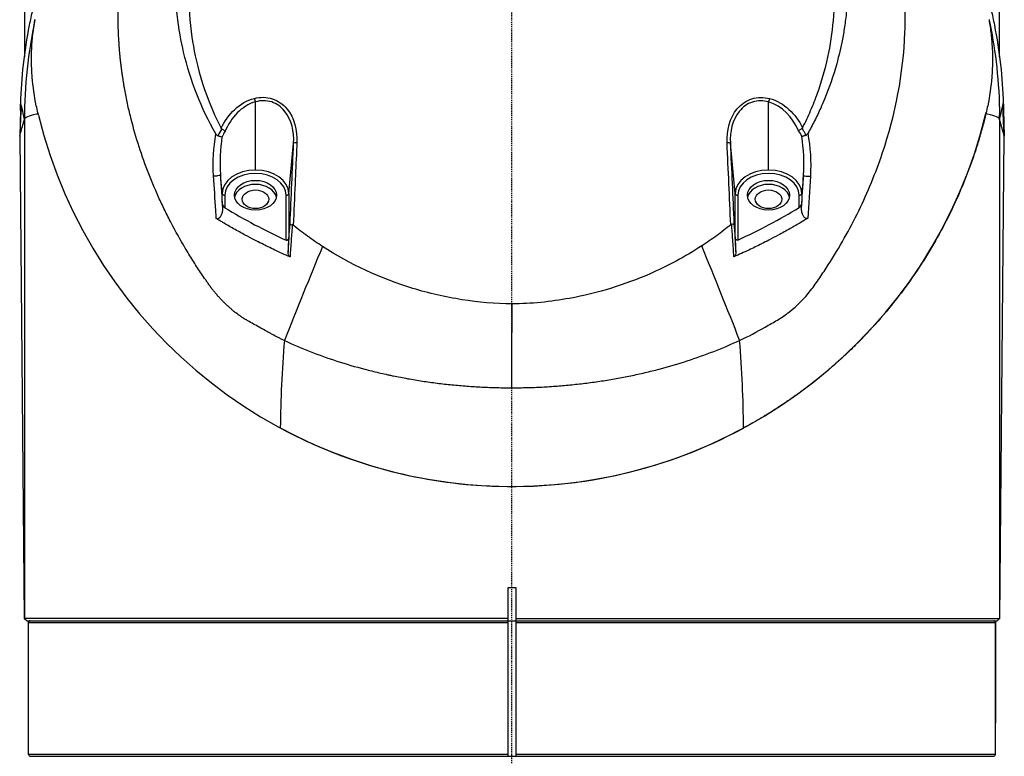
# Model space of a CAD drawing. Header units: millimetres. Extents: x 0 to 4378, y 0 to 2376.
# Tile 60 of 212: x 746 to 865, y 1120 to 1209. Entities that reach past the tile are written whole.
import ezdxf

# ---------------------------------------------------------------- set-up
doc = ezdxf.new("R2010")
doc.units = ezdxf.units.MM
doc.header["$LTSCALE"] = 0.2
doc.linetypes.add('CENTER2', pattern=[1.125, 0.75, -0.125, 0.125, -0.125])
doc.layers.add('02_Center Line', color=1, linetype='CENTER2')

# ---------------------------------------------------------------- blocks, each defined once
blk = doc.blocks.new('Blk$A18K1-2P24D')
for p, q in [((-59, 674.4), (-59, 617.28)), ((59, 617.28), (59, 674.4)), ((-57.72, 621.79), (-57.72, 621.79)), ((-31.04, 603.57), (-31.04, 611.84)), ((31.04, 603.57), (31.04, 611.82)), ((59.4, 611.38), (59.45, 611.63)), ((59.57, 607.7), (59.4, 611.38)), ((-59.49, 610.81), (-59.57, 607.7)), ((-59, 610.24), (-59, 609.7)), ((59, 609.7), (59, 610.25)), ((59.49, 610.81), (59.57, 607.7)), ((-59, 609.7), (-59, 549.3)), ((59, 609.7), (59, 549.3)), ((-59.57, 607.7), (-59.03, 549.3)), ((-59.57, 607.7), (-59.57, 607.7)), ((59.03, 549.3), (59.57, 607.7)), ((59.57, 607.7), (59.57, 607.7)), ((-27.02, 600.73), (-26.42, 606.85)), ((27.02, 600.73), (26.42, 606.83)), ((-35.06, 600.73), (-35.29, 603.03)), ((35.28, 602.96), (35.06, 600.73)), ((-35.06, 599.79), (-35.06, 600.73)), ((-34.76, 600.53), (-34.76, 599.02)), ((-27.32, 595.08), (-27.32, 600.53)), ((-27.02, 600.73), (-27.02, 595.49)), ((27.02, 595.52), (27.02, 600.73)), ((27.32, 600.53), (27.32, 595.1)), ((34.76, 599.05), (34.76, 600.53)), ((35.06, 600.73), (35.06, 599.82)), ((0.5, 553), (-0.5, 553)), ((-0.5, 553), (-0.5, 532.6)), ((0.5, 532.6), (0.5, 553)), ((-59.03, 549.3), (-59.03, 549.3)), ((-0.5, 549.3), (-59.03, 549.3)), ((-58.7, 549), (-59, 549.3)), ((0.5, 549.3), (59.03, 549.3)), ((59, 549.3), (58.7, 549)), ((58.7, 549), (59, 549.3)), ((59.03, 549.3), (59.03, 549.3)), ((-58.72, 549), (58.72, 549)), ((-58.5, 548.8), (-0.5, 548.8)), ((-58.5, 532.8), (-58.5, 548.8)), ((0.5, 548.8), (58.5, 548.8)), ((58.5, 532.8), (58.5, 548.8)), ((-0.5, 532.8), (-58.5, 532.8)), ((-58.3, 532.6), (58.3, 532.6)), ((58.5, 532.8), (0.5, 532.8))]:
    blk.add_line(p, q)
for centre, radius, start, end in [((0, 624.27), 59, 193.5891, 193.6946), ((0, 624.27), 59, 193.7755, 346.4119), ((-43.95, 598.33), 3.01, 336.021, 336.0212), ((0, 609.7), 39.5, 219.806713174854, 219.8067472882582), ((0, 609.7), 39.5, 320.1823998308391, 320.1824453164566), ((0, 609.7), 39, 221.7365, 221.7366), ((0, 609.7), 39, 318.2049, 318.2052), ((-58.3, 548.8), 0.2, 89.9972, 179.9994), ((58.3, 548.8), 0.2, 60.5253, 90), ((-58.3, 532.8), 0.2, 180, 270), ((58.3, 532.8), 0.2, 270, 0)]:
    blk.add_arc(centre, radius, start, end)
for centre, major_axis, ratio, start_param, end_param in [((62.12, 603.19), (-120.82, 12.39), 0.687939, 6.208049, 6.353628), ((1087.25, 555.39), (54.55, 1146.74), 0.999973, 1.569545, 1.572748), ((35.68, 609.15), (91.59, -41.23), 0.753091, 3.652626, 3.66872), ((-31.04, 612.17), (0.123, -0.485), 0.209056, 4.472969, 5.401577), ((31.04, 612.15), (0.123, 0.485), 0.209523, 4.023325, 4.951957), ((35.68, 609.15), (91.59, -41.23), 0.753091, 3.66872, 3.673545), ((13.58, 609.79), (-45.42, 0.09), 0.057801, 3.395552, 3.412198), ((13.58, 609.79), (-45.42, 0.09), 0.057801, 3.141708, 3.395552), ((-31.44, 605.69), (-0.1, 4.88), 0.932002, 0.922176, 1.119336), ((-31.22, 605.4), (0.82, -4.65), 0.907582, 3.897189, 4.069437), ((-25.92, 606.82), (-0.5, 0.021), 0.129227, 4.933418, 6.233431), ((25.92, 606.81), (0.5, 0.021), 0.129126, 0.049771, 1.349186), ((-35.79, 603), (0.499, 0.031), 0.230667, 3.990649, 6.232463), ((-31.04, 600.73), (-4.02, 0), 0.707107, 4.712378, 6.283173), ((-31.04, 600.53), (3.72, 0), 0.707107, 6.283174, 9.424766), ((-31.04, 600.73), (4.02, 0), 0.707107, 6.283174, 7.85397), ((31.04, 600.73), (-4.02, 0), 0.707107, 4.712378, 6.283173), ((31.04, 600.53), (3.72, 0), 0.707107, 6.283174, 9.424766), ((31.04, 600.73), (4.02, 0), 0.707107, 6.283174, 7.85397), ((35.78, 602.94), (-0.499, 0.03), 0.227964, 0.050673, 2.291431), ((-31.04, 600.04), (2.55, 0), 0.707107, 0.13769, 3.003903), ((31.04, 600.04), (2.55, 0), 0.707107, 0.13769, 3.003903), ((-34.76, 600.74), (-0.3, 0), 0.707107, 0.069825, 1.570808), ((-27.32, 600.74), (0.3, 0), 0.707107, 4.712406, 6.213383), ((27.32, 600.74), (-0.3, 0), 0.707107, 0.069825, 1.570808), ((34.76, 600.74), (0.3, 0), 0.707107, 4.712405, 6.213383), ((-19.3, 520.32), (12.48, -252.34), 0.049333, 4.389552, 4.393241), ((19.5, 521.05), (-12.32, -249.02), 0.049317, 1.891313, 1.895054), ((-26.36, 597.01), (0.499, -0.029), 0.159741, 3.192785, 4.250888), ((26.36, 597.07), (0.499, 0.029), 0.157977, 5.174756, 6.232006), ((26.44, 598.74), (87.77, 200.29), 0.199893, 1.680134, 1.736772), ((-43.5, 588.76), (89.09, -200.09), 0.289106, 1.414048, 1.470719), ((-9.08, 566.4), (-1.45, -237.01), 0.037961, 1.616698, 1.659656), ((-31.04, 586.57), (-2.99, 0), 0.707107, 1.756111, 1.75613), ((31.04, 586.57), (2.99, 0), 0.707107, 4.527325, 4.527329), ((-5.62, 587.93), (7.46, 59.98), 0.352677, 1.697634, 1.877156), ((4.98, 587.32), (-7.3, 59.93), 0.364808, 4.415716, 4.59527), ((58.3, 548.8), (0.098, 0.174), 0.99998, 5.225014, 6.283185)]:
    blk.add_ellipse(centre, major_axis=major_axis, ratio=ratio, start_param=start_param, end_param=end_param)
for centre, major_axis in [((-31.04, 600.53), (2.55, 0)), ((31.04, 600.53), (2.55, 0)), ((-31.04, 600.04), (-1.6, 0)), ((31.04, 600.04), (-1.6, 0))]:
    blk.add_ellipse(centre, major_axis=major_axis, ratio=0.707107)
for points, knots in [([(-35.83, 607.95), (-36.72, 609.5), (-37.49, 611.11), (-38.79, 614.42), (-39.32, 616.12), (-40.34, 620.4), (-40.91, 624), (-40.37, 632.82), (-39.24, 637.79), (-36.17, 643.86), (-35.55, 644.96), (-33.51, 648.16), (-31.94, 650.15), (-29.29, 652.93), (-28.33, 653.84), (-25.49, 656.3), (-23.5, 657.73), (-18.19, 660.87), (-14.75, 662.34), (-10.26, 663.62), (-9.35, 663.84), (-7.1, 664.33), (-5.69, 664.57), (-3.61, 664.82), (-2.91, 664.88), (-1.86, 664.95), (-1.51, 664.97), (-0.98, 664.98), (-0.81, 664.99), (-0.54, 664.99), (-0.45, 664.99), (-0.32, 665), (-0.28, 665), (-0.19, 665), (-0.15, 665), (-0.1, 665)], [0.000001, 0.000001, 0.000001, 0.000001, 0.555466, 0.555466, 1.111184, 1.111184, 1.936787, 1.936787, 2.777332, 2.777332, 2.967666, 2.967666, 3.350044, 3.350044, 3.548478, 3.548478, 3.916434, 3.916434, 4.465429, 4.465429, 4.602251, 4.602251, 4.804339, 4.804339, 4.905093, 4.905093, 4.955375, 4.955375, 4.980576, 4.980576, 4.993199, 4.993199, 4.999517, 4.999517, 5.005778, 5.005778, 5.005778, 5.005778]), ([(-0.1, 665), (-0.07, 665), (-0.04, 665), (0.03, 665), (0.06, 665), (0.16, 665), (0.22, 665), (0.42, 665), (0.55, 664.99), (0.94, 664.99), (1.2, 664.98), (1.97, 664.95), (2.49, 664.91), (4.04, 664.78), (5.08, 664.65), (8.14, 664.15), (10.16, 663.66), (12.7, 662.87), (13.26, 662.68), (15.3, 661.95), (16.75, 661.35), (20.04, 659.75), (21.85, 658.71), (24.54, 656.87), (25.5, 656.16), (27.43, 654.58), (28.41, 653.7), (29.79, 652.32), (30.24, 651.86), (30.89, 651.15), (31.11, 650.9), (31.73, 650.19), (32.13, 649.7), (32.72, 648.96), (32.92, 648.7), (33.31, 648.19), (33.49, 647.93), (33.86, 647.42), (34.04, 647.16), (34.39, 646.63), (34.57, 646.37), (35.08, 645.58), (35.4, 645.04), (35.79, 644.36), (35.87, 644.22), (36.1, 643.81), (36.25, 643.53), (36.47, 643.11), (36.54, 642.97), (36.76, 642.55), (36.89, 642.27), (37.17, 641.7), (37.3, 641.42), (37.68, 640.56), (37.92, 639.99), (38.26, 639.12), (38.37, 638.83), (38.57, 638.24), (38.68, 637.95), (38.82, 637.51), (38.87, 637.36), (38.96, 637.07), (39.01, 636.93), (39.14, 636.48), (39.23, 636.18), (39.65, 634.66), (39.92, 633.44), (40.3, 631.18), (40.43, 630.15), (40.55, 628.65), (40.58, 628.2), (40.61, 627.32), (40.62, 626.89), (40.63, 626.06), (40.63, 625.67), (40.61, 624.89), (40.59, 624.51), (40.53, 623.44), (40.47, 622.74), (40.35, 621.73), (40.31, 621.43), (40.19, 620.55), (40.09, 619.98), (39.79, 618.42), (39.56, 617.43), (38.89, 614.99), (38.39, 613.55), (37.66, 611.79), (37.51, 611.44), (37.12, 610.57), (36.87, 610.05), (36.35, 609.03), (36.08, 608.52), (35.8, 608.02)], [0.000001, 0.000001, 0.000001, 0.000001, 0.010123, 0.010123, 0.020323, 0.020323, 0.040719, 0.040719, 0.081505, 0.081505, 0.163056, 0.163056, 0.326084, 0.326084, 0.652008, 0.652008, 1.308258, 1.308258, 1.496008, 1.496008, 1.993733, 1.993733, 2.657939, 2.657939, 3.036609, 3.036609, 3.456302, 3.456302, 3.660751, 3.660751, 3.765243, 3.765243, 3.964088, 3.964088, 4.066223, 4.066223, 4.167567, 4.167567, 4.269418, 4.269418, 4.369954, 4.369954, 4.571149, 4.571149, 4.622187, 4.622187, 4.723493, 4.723493, 4.773989, 4.773989, 4.875794, 4.875794, 4.977689, 4.977689, 5.180344, 5.180344, 5.28101, 5.28101, 5.381418, 5.381418, 5.431229, 5.431229, 5.480614, 5.480614, 5.585926, 5.585926, 5.997722, 5.997722, 6.342442, 6.342442, 6.492949, 6.492949, 6.634209, 6.634209, 6.768139, 6.768139, 6.892935, 6.892935, 7.129475, 7.129475, 7.232814, 7.232814, 7.427256, 7.427256, 7.767251, 7.767251, 8.275888, 8.275888, 8.402901, 8.402901, 8.593374, 8.593374, 8.783851, 8.783851, 8.783851, 8.783851]), ([(-0.1, 661.88), (-0.14, 661.88), (-0.16, 661.88), (-0.22, 661.88), (-0.26, 661.88), (-0.35, 661.88), (-0.41, 661.88), (-0.59, 661.87), (-0.72, 661.87), (-1.1, 661.86), (-1.35, 661.85), (-2.16, 661.81), (-2.71, 661.77), (-4.83, 661.57), (-6.41, 661.32), (-10.19, 660.49), (-12.4, 659.82), (-17.43, 657.83), (-20.19, 656.37), (-27.22, 651.57), (-30.55, 647.99), (-36.11, 639.79), (-37.74, 635.12), (-39.21, 627.28), (-39.29, 623.44), (-38.33, 616.91), (-37.45, 613.02), (-35.21, 608.65)], [-10.238968, -10.238968, -10.238968, -10.238968, -10.229409, -10.229409, -10.219627, -10.219627, -10.20003, -10.20003, -10.160596, -10.160596, -10.079869, -10.079869, -9.903708, -9.903708, -9.401129, -9.401129, -8.670357, -8.670357, -7.67587, -7.67587, -5.931978, -5.931978, -3.651549, -3.651549, -1.532316, -1.532316, -0.000034, -0.000034, -0.000034, -0.000034]), ([(35.16, 608.71), (35.34, 609.05), (35.51, 609.39), (35.83, 610.08), (35.99, 610.43), (36.44, 611.48), (36.72, 612.18), (37.48, 614.32), (37.9, 615.77), (38.86, 620.18), (39.12, 623.18), (38.95, 627.02), (38.89, 627.87), (38.67, 629.68), (38.52, 630.64), (38.1, 632.69), (37.82, 633.77), (37.15, 635.97), (36.74, 637.09), (35.82, 639.28), (35.31, 640.35), (34.15, 642.47), (33.52, 643.51), (30.49, 647.95), (27.16, 651.57), (21.71, 655.28), (20.82, 655.84), (19.19, 656.76), (18.47, 657.15), (16.56, 658.1), (15.36, 658.63), (13.62, 659.3), (13.11, 659.48), (10.34, 660.43), (8, 661.02), (4.57, 661.58), (3.49, 661.71), (1.99, 661.82), (1.55, 661.84), (0.91, 661.87), (0.71, 661.87), (0.4, 661.88), (0.3, 661.88), (0.15, 661.88), (0.1, 661.88), (0, 661.88), (-0.04, 661.88), (-0.1, 661.88)], [-10.859614, -10.859614, -10.859614, -10.859614, -10.677129, -10.677129, -10.494772, -10.494772, -10.130327, -10.130327, -9.403186, -9.403186, -7.956179, -7.956179, -7.544329, -7.544329, -7.074153, -7.074153, -6.537449, -6.537449, -5.966218, -5.966218, -5.396053, -5.396053, -4.815422, -4.815422, -2.84106, -2.84106, -2.465439, -2.465439, -2.175989, -2.175989, -1.710404, -1.710404, -1.519032, -1.519032, -0.676844, -0.676844, -0.293706, -0.293706, -0.141983, -0.141983, -0.070273, -0.070273, -0.034878, -0.034878, -0.017232, -0.017232, -0.000001, -0.000001, -0.000001, -0.000001]), ([(-27.54, 582.96), (-27.67, 583.01), (-27.79, 583.06), (-28.04, 583.18), (-28.16, 583.24), (-28.52, 583.42), (-28.76, 583.55), (-29.11, 583.74), (-29.23, 583.81), (-29.38, 583.89), (-29.41, 583.9), (-29.47, 583.93), (-29.5, 583.95), (-29.59, 584), (-29.65, 584.03), (-29.94, 584.19), (-30.17, 584.32), (-30.64, 584.58), (-30.87, 584.71), (-31.34, 584.97), (-31.57, 585.1), (-31.91, 585.3), (-32.03, 585.36), (-32.2, 585.46), (-32.26, 585.5), (-32.33, 585.54), (-32.34, 585.55), (-32.37, 585.56), (-32.39, 585.57), (-32.43, 585.6), (-32.46, 585.61), (-32.6, 585.7), (-32.71, 585.78), (-32.93, 585.93), (-33.05, 586.01), (-33.26, 586.17), (-33.37, 586.26), (-33.59, 586.43), (-33.7, 586.51), (-33.91, 586.69), (-34.01, 586.78), (-34.22, 586.97), (-34.33, 587.06), (-34.53, 587.25), (-34.64, 587.35), (-34.84, 587.55), (-34.94, 587.65), (-35.14, 587.85), (-35.24, 587.95), (-35.43, 588.16), (-35.53, 588.26), (-35.72, 588.48), (-35.81, 588.59), (-36, 588.81), (-36.09, 588.92), (-36.22, 589.09), (-36.26, 589.15), (-36.33, 589.24), (-36.35, 589.26), (-36.38, 589.31), (-36.39, 589.32), (-36.42, 589.35), (-36.43, 589.37), (-36.45, 589.4), (-36.46, 589.41), (-36.48, 589.44), (-36.49, 589.46), (-36.52, 589.5), (-36.54, 589.53), (-36.61, 589.62), (-36.65, 589.68), (-36.77, 589.86), (-36.86, 589.98), (-37.02, 590.22), (-37.11, 590.34), (-37.35, 590.7), (-37.52, 590.94), (-38, 591.66), (-38.32, 592.15), (-38.94, 593.14), (-39.24, 593.63), (-40.13, 595.13), (-40.7, 596.15), (-41.51, 597.69), (-41.77, 598.21), (-42.28, 599.25), (-42.53, 599.78), (-43.24, 601.37), (-43.69, 602.44), (-44.52, 604.6), (-44.9, 605.7), (-45.6, 607.91), (-45.91, 609.02), (-46.25, 610.43), (-46.32, 610.71), (-46.45, 611.27), (-46.51, 611.55), (-46.63, 612.12), (-46.68, 612.4), (-46.79, 612.97), (-46.85, 613.26), (-46.91, 613.61), (-46.92, 613.68), (-46.94, 613.83), (-46.96, 613.9), (-46.99, 614.11), (-47.02, 614.25), (-47.05, 614.47), (-47.06, 614.54), (-47.08, 614.68), (-47.09, 614.75), (-47.12, 614.9), (-47.13, 614.97), (-47.14, 615.08), (-47.15, 615.11), (-47.16, 615.18), (-47.16, 615.22), (-47.19, 615.4), (-47.21, 615.54), (-47.24, 615.75), (-47.24, 615.83), (-47.26, 615.97), (-47.27, 616.04), (-47.29, 616.15), (-47.29, 616.18), (-47.3, 616.26), (-47.3, 616.29), (-47.32, 616.4), (-47.32, 616.47), (-47.34, 616.62), (-47.35, 616.69), (-47.36, 616.83), (-47.37, 616.9), (-47.39, 617.05), (-47.4, 617.12), (-47.41, 617.26), (-47.42, 617.33), (-47.44, 617.55), (-47.45, 617.69), (-47.47, 617.91), (-47.48, 617.98), (-47.49, 618.13), (-47.5, 618.2), (-47.51, 618.41), (-47.52, 618.56), (-47.54, 618.85), (-47.55, 618.99), (-47.57, 619.28), (-47.58, 619.42), (-47.6, 619.85), (-47.62, 620.14), (-47.67, 621.59), (-47.66, 622.74), (-47.59, 624.48), (-47.56, 625.05), (-47.46, 626.2), (-47.4, 626.78), (-47.19, 628.5), (-47, 629.64), (-46.77, 630.78)], [0, 0, 0, 0, 0.0078125, 0.0078125, 0.015625, 0.015625, 0.03125, 0.03125, 0.0390625, 0.0390625, 0.0410156, 0.0410156, 0.0429687, 0.0429687, 0.046875, 0.046875, 0.0625, 0.0625, 0.078125, 0.078125, 0.09375, 0.09375, 0.1015625, 0.1015625, 0.1054688, 0.1054688, 0.1064453, 0.1064453, 0.1074219, 0.1074219, 0.109375, 0.109375, 0.1171875, 0.1171875, 0.125, 0.125, 0.1328125, 0.1328125, 0.140625, 0.140625, 0.1484375, 0.1484375, 0.15625, 0.15625, 0.1640625, 0.1640625, 0.171875, 0.171875, 0.1796875, 0.1796875, 0.1875, 0.1875, 0.1953125, 0.1953125, 0.203125, 0.203125, 0.2070312, 0.2070312, 0.2089844, 0.2089844, 0.2099609, 0.2099609, 0.2109375, 0.2109375, 0.2119141, 0.2119141, 0.2128906, 0.2128906, 0.2148437, 0.2148437, 0.21875, 0.21875, 0.2265625, 0.2265625, 0.234375, 0.234375, 0.25, 0.25, 0.28125, 0.28125, 0.3125, 0.3125, 0.375, 0.375, 0.40625, 0.40625, 0.4375, 0.4375, 0.5, 0.5, 0.5625, 0.5625, 0.625, 0.625, 0.640625, 0.640625, 0.65625, 0.65625, 0.671875, 0.671875, 0.6875, 0.6875, 0.6914062, 0.6914062, 0.6953125, 0.6953125, 0.703125, 0.703125, 0.7070312, 0.7070312, 0.7109375, 0.7109375, 0.7148438, 0.7148438, 0.7167969, 0.7167969, 0.71875, 0.71875, 0.7265625, 0.7265625, 0.7304688, 0.7304688, 0.734375, 0.734375, 0.7363281, 0.7363281, 0.7382813, 0.7382813, 0.7421875, 0.7421875, 0.7460938, 0.7460938, 0.75, 0.75, 0.7539062, 0.7539062, 0.7578125, 0.7578125, 0.765625, 0.765625, 0.7695312, 0.7695312, 0.7734375, 0.7734375, 0.78125, 0.78125, 0.7890625, 0.7890625, 0.796875, 0.796875, 0.8125, 0.8125, 0.875, 0.875, 0.90625, 0.90625, 0.9375, 0.9375, 1, 1, 1, 1]), ([(27.54, 582.96), (28.62, 583.43), (29.63, 584), (30.63, 584.57), (31.13, 584.85), (31.63, 585.13), (32.12, 585.42), (32.62, 585.7), (33.1, 586.04), (33.56, 586.41), (34.49, 587.16), (35.37, 588.01), (36.14, 589), (36.53, 589.49), (36.88, 590.01), (37.23, 590.53), (37.59, 591.05), (37.93, 591.57), (38.27, 592.1), (38.95, 593.16), (39.6, 594.23), (40.21, 595.32), (40.83, 596.42), (41.41, 597.52), (41.96, 598.65), (43.05, 600.9), (44.01, 603.22), (44.81, 605.58), (46.4, 610.32), (47.36, 615.26), (47.55, 620.24), (47.64, 622.73), (47.54, 625.23), (47.22, 627.7), (47.08, 628.76), (46.9, 629.81), (46.69, 630.86)], [0, 0, 0, 0, 0.0673118, 0.0673118, 0.0673118, 0.1009677, 0.1009677, 0.1009677, 0.1346237, 0.1346237, 0.1346237, 0.2019355, 0.2019355, 0.2019355, 0.2355914, 0.2355914, 0.2355914, 0.2692473, 0.2692473, 0.2692473, 0.3365591, 0.3365591, 0.3365591, 0.403871, 0.403871, 0.403871, 0.5384946, 0.5384946, 0.5384946, 0.8077419, 0.8077419, 0.8077419, 0.9423656, 0.9423656, 0.9423656, 1, 1, 1, 1]), ([(-59.45, 611.63), (-59.35, 614.76), (-59, 617.95), (-58.25, 621.74), (-58.12, 622.35), (-57.98, 622.96)], [0.191888, 0.191888, 0.191888, 0.191888, 1.120006, 1.120006, 1.298288, 1.298288, 1.298288, 1.298288]), ([(57.98, 622.96), (58.12, 622.35), (58.25, 621.74), (59, 617.95), (59.35, 614.76), (59.45, 611.63)], [-1.298386, -1.298386, -1.298386, -1.298386, -1.120015, -1.120015, -0.191897, -0.191897, -0.191897, -0.191897]), ([(-57.3, 610.22), (-57.32, 610.28), (-57.33, 610.34), (-57.35, 610.4), (-57.36, 610.44), (-57.36, 610.47), (-57.37, 610.5), (-57.44, 610.79), (-57.5, 611.08), (-57.56, 611.36), (-57.8, 612.51), (-57.96, 613.67), (-58.05, 614.83), (-58.1, 615.41), (-58.13, 615.99), (-58.13, 616.57), (-58.14, 617.15), (-58.13, 617.73), (-58.11, 618.31), (-58.05, 619.47), (-57.92, 620.63), (-57.72, 621.79)], [0.7916378, 0.7916378, 0.7916378, 0.7916378, 0.7950253, 0.7950253, 0.7950253, 0.7968446, 0.7968446, 0.7968446, 0.8124704, 0.8124704, 0.8124704, 0.8749847, 0.8749847, 0.8749847, 0.9062346, 0.9062346, 0.9062346, 0.9374841, 0.9374841, 0.9374841, 1, 1, 1, 1]), ([(57.72, 621.79), (57.82, 621.21), (57.9, 620.63), (57.97, 620.05), (58, 619.76), (58.03, 619.47), (58.05, 619.18), (58.07, 618.89), (58.09, 618.6), (58.11, 618.31), (58.13, 617.73), (58.14, 617.15), (58.14, 616.57), (58.13, 615.99), (58.1, 615.41), (58.05, 614.83), (57.96, 613.67), (57.8, 612.51), (57.56, 611.36), (57.5, 611.08), (57.44, 610.79), (57.37, 610.5), (57.36, 610.47), (57.36, 610.44), (57.35, 610.41), (57.32, 610.29), (57.29, 610.18), (57.27, 610.07), (57.23, 609.93), (57.2, 609.79), (57.16, 609.64), (57.12, 609.5), (57.09, 609.36), (57.05, 609.22), (57.03, 609.14), (57.01, 609.07), (56.99, 609), (56.97, 608.93), (56.95, 608.86), (56.93, 608.79), (56.89, 608.64), (56.85, 608.5), (56.82, 608.36), (56.8, 608.29), (56.78, 608.22), (56.75, 608.15), (56.73, 608.07), (56.71, 608), (56.69, 607.93), (56.67, 607.86), (56.65, 607.79), (56.63, 607.72), (56.61, 607.65), (56.59, 607.58), (56.57, 607.51), (56.55, 607.43), (56.53, 607.36), (56.51, 607.29), (56.49, 607.26), (56.48, 607.22), (56.47, 607.19), (56.46, 607.15), (56.45, 607.11), (56.44, 607.08), (56.42, 607.01), (56.4, 606.94), (56.38, 606.87), (56.35, 606.8), (56.33, 606.72), (56.31, 606.65), (56.27, 606.51), (56.22, 606.37), (56.17, 606.23), (56.16, 606.19), (56.15, 606.16), (56.14, 606.12), (56.13, 606.09), (56.12, 606.05), (56.11, 606.02), (56.08, 605.95), (56.06, 605.87), (56.04, 605.8), (56.01, 605.73), (55.99, 605.66), (55.97, 605.59), (55.94, 605.52), (55.92, 605.45), (55.9, 605.38), (55.85, 605.24), (55.8, 605.1), (55.75, 604.96), (55.73, 604.89), (55.7, 604.82), (55.68, 604.75), (55.65, 604.67), (55.63, 604.6), (55.6, 604.53), (55.2, 603.41), (54.77, 602.29), (54.29, 601.17), (53.82, 600.06), (53.31, 598.96), (52.76, 597.86), (52.21, 596.77), (51.63, 595.68), (51, 594.61), (50.38, 593.53), (49.71, 592.47), (49.01, 591.42), (48.31, 590.37), (47.56, 589.33), (46.78, 588.31), (45.99, 587.29), (45.17, 586.29), (44.3, 585.3), (43.43, 584.31), (42.52, 583.35), (41.57, 582.4), (41.33, 582.16), (41.09, 581.93), (40.85, 581.69), (40.6, 581.46), (40.36, 581.23), (40.11, 581), (40.05, 580.94), (39.98, 580.88), (39.92, 580.82), (39.86, 580.77), (39.8, 580.71), (39.73, 580.65), (39.72, 580.64), (39.7, 580.62), (39.69, 580.61), (39.67, 580.59), (39.65, 580.58), (39.64, 580.56), (39.61, 580.54), (39.57, 580.51), (39.54, 580.48), (39.48, 580.42), (39.42, 580.36), (39.35, 580.31), (39.23, 580.19), (39.1, 580.08), (38.97, 579.97), (38.84, 579.85), (38.71, 579.74), (38.58, 579.63), (38.45, 579.52), (38.32, 579.4), (38.19, 579.29), (38.06, 579.18), (37.92, 579.07), (37.79, 578.96), (37.66, 578.85), (37.53, 578.74), (37.39, 578.63), (37.26, 578.52), (37.12, 578.41), (36.99, 578.3), (36.85, 578.19), (36.71, 578.08), (36.58, 577.97), (36.44, 577.87), (36.3, 577.76), (36.17, 577.65), (36.03, 577.54), (35.89, 577.44), (35.75, 577.33), (35.61, 577.22), (35.47, 577.12), (35.33, 577.01), (35.19, 576.91), (35.04, 576.8), (34.9, 576.7), (34.76, 576.59), (34.62, 576.49), (34.47, 576.38), (34.44, 576.36), (34.4, 576.33), (34.36, 576.31), (34.35, 576.29), (34.33, 576.28), (34.31, 576.27), (34.29, 576.26), (34.27, 576.24), (34.26, 576.23), (34.18, 576.18), (34.11, 576.13), (34.04, 576.08), (33.89, 575.97), (33.75, 575.87), (33.6, 575.77), (33.45, 575.67), (33.31, 575.57), (33.16, 575.47), (33.08, 575.41), (33.01, 575.36), (32.94, 575.31), (32.86, 575.26), (32.79, 575.21), (32.71, 575.16), (32.41, 574.97), (32.11, 574.77), (31.81, 574.57), (31.2, 574.18), (30.58, 573.8), (29.95, 573.43), (29.63, 573.25), (29.31, 573.06), (28.99, 572.88), (28.67, 572.7), (28.35, 572.52), (28.02, 572.34)], [0, 0, 0, 0, 0.031249, 0.031249, 0.031249, 0.046875, 0.046875, 0.046875, 0.062497, 0.062497, 0.062497, 0.093748, 0.093748, 0.093748, 0.124997, 0.124997, 0.124997, 0.187514, 0.187514, 0.187514, 0.203137, 0.203137, 0.203137, 0.204896, 0.204896, 0.204896, 0.210948, 0.210948, 0.210948, 0.21876, 0.21876, 0.21876, 0.226572, 0.226572, 0.226572, 0.230479, 0.230479, 0.230479, 0.234384, 0.234384, 0.234384, 0.242196, 0.242196, 0.242196, 0.246101, 0.246101, 0.246101, 0.250008, 0.250008, 0.250008, 0.253913, 0.253913, 0.253913, 0.25782, 0.25782, 0.25782, 0.261725, 0.261725, 0.261725, 0.263679, 0.263679, 0.263679, 0.265631, 0.265631, 0.265631, 0.269538, 0.269538, 0.269538, 0.273443, 0.273443, 0.273443, 0.281254, 0.281254, 0.281254, 0.283207, 0.283207, 0.283207, 0.285163, 0.285163, 0.285163, 0.289067, 0.289067, 0.289067, 0.292973, 0.292973, 0.292973, 0.296878, 0.296878, 0.296878, 0.30469, 0.30469, 0.30469, 0.308597, 0.308597, 0.308597, 0.312502, 0.312502, 0.312502, 0.375002, 0.375002, 0.375002, 0.437504, 0.437504, 0.437504, 0.500005, 0.500005, 0.500005, 0.562505, 0.562505, 0.562505, 0.625009, 0.625009, 0.625009, 0.687513, 0.687513, 0.687513, 0.750017, 0.750017, 0.750017, 0.765641, 0.765641, 0.765641, 0.781265, 0.781265, 0.781265, 0.785171, 0.785171, 0.785171, 0.789077, 0.789077, 0.789077, 0.790053, 0.790053, 0.790053, 0.79103, 0.79103, 0.79103, 0.792983, 0.792983, 0.792983, 0.796889, 0.796889, 0.796889, 0.804701, 0.804701, 0.804701, 0.812512, 0.812512, 0.812512, 0.820325, 0.820325, 0.820325, 0.828136, 0.828136, 0.828136, 0.835949, 0.835949, 0.835949, 0.843758, 0.843758, 0.843758, 0.851572, 0.851572, 0.851572, 0.859384, 0.859384, 0.859384, 0.867196, 0.867196, 0.867196, 0.875007, 0.875007, 0.875007, 0.882821, 0.882821, 0.882821, 0.89063, 0.89063, 0.89063, 0.892585, 0.892585, 0.892585, 0.89356, 0.89356, 0.89356, 0.894536, 0.894536, 0.894536, 0.898443, 0.898443, 0.898443, 0.906255, 0.906255, 0.906255, 0.914066, 0.914066, 0.914066, 0.917972, 0.917972, 0.917972, 0.921879, 0.921879, 0.921879, 0.937503, 0.937503, 0.937503, 0.96875, 0.96875, 0.96875, 0.984376, 0.984376, 0.984376, 1, 1, 1, 1]), ([(57.73, 621.74), (58.39, 618.63), (58.9, 615), (58.99, 610.89), (59, 610.54), (59, 610.18), (59, 609.81), (59, 609.8), (59, 609.78), (59, 609.76), (59, 609.75), (59, 609.74), (59, 609.73), (59, 609.72), (59, 609.7), (59, 609.7)], [0.0048892, 0.0048892, 0.0048892, 0.0048892, 0.9129381, 0.9129381, 0.9129381, 0.9917991, 0.9917991, 0.9917991, 0.9955444, 0.9955444, 0.9955444, 0.9975147, 0.9975147, 0.9975147, 1, 1, 1, 1]), ([(-31.17, 612.26), (-30.45, 612.44), (-29.7, 612.43), (-29.01, 612.21), (-28.33, 611.99), (-27.72, 611.57), (-27.25, 611.01), (-26.32, 609.91), (-25.96, 608.39), (-26.03, 606.89)], [0, 0, 0, 0, 0.249984, 0.249984, 0.249984, 0.499995, 0.499995, 0.499995, 1, 1, 1, 1]), ([(26.03, 606.88), (25.97, 608.37), (26.33, 609.9), (27.26, 611), (27.72, 611.55), (28.34, 611.98), (29.02, 612.2), (29.71, 612.41), (30.45, 612.42), (31.17, 612.24)], [0, 0, 0, 0, 0.5, 0.5, 0.5, 0.75, 0.75, 0.75, 1, 1, 1, 1]), ([(-26.42, 606.85), (-26.36, 608.23), (-26.65, 609.63), (-27.48, 610.68), (-27.49, 610.69), (-27.5, 610.7), (-27.51, 610.72), (-27.92, 611.22), (-28.46, 611.62), (-29.07, 611.82), (-29.08, 611.82), (-29.09, 611.82), (-29.09, 611.83), (-29.71, 612.02), (-30.4, 612.02), (-31.04, 611.84)], [0, 0, 0, 0, 0.5, 0.5, 0.5, 0.505523, 0.505523, 0.505523, 0.75, 0.75, 0.75, 0.752858, 0.752858, 0.752858, 1, 1, 1, 1]), ([(31.04, 611.82), (30.4, 612), (29.72, 612.01), (29.1, 611.81), (29.1, 611.81), (29.09, 611.81), (29.08, 611.8), (28.47, 611.61), (27.92, 611.21), (27.51, 610.7), (27.5, 610.69), (27.49, 610.68), (27.49, 610.67), (26.66, 609.63), (26.36, 608.21), (26.42, 606.83)], [0, 0, 0, 0, 0.247222, 0.247222, 0.247222, 0.25, 0.25, 0.25, 0.494473, 0.494473, 0.494473, 0.5, 0.5, 0.5, 1, 1, 1, 1]), ([(-35.83, 607.95), (-35.8, 607.9), (-35.77, 607.85), (-35.71, 607.8), (-35.68, 607.78), (-35.63, 607.75), (-35.61, 607.74), (-35.58, 607.73)], [-0.03456122, -0.03456122, -0.03456122, -0.03456122, -0.01736204, -0.01736204, -0.0086484, -0.0086484, -0.00000795, -0.00000795, -0.00000795, -0.00000795]), ([(-35.58, 607.73), (-35.53, 607.72), (-35.47, 607.7), (-35.42, 607.69), (-35.37, 607.67), (-35.32, 607.66), (-35.28, 607.64), (-35.23, 607.63), (-35.19, 607.62), (-35.16, 607.61), (-35.14, 607.6), (-35.11, 607.6), (-35.1, 607.59), (-35.1, 607.59), (-35.1, 607.59), (-35.1, 607.59)], [0.0000062, 0.0000062, 0.0000062, 0.0000062, 0.2569256, 0.2569256, 0.2569256, 0.5130304, 0.5130304, 0.5130304, 0.7818262, 0.7818262, 0.7818262, 0.9916088, 0.9916088, 0.9916088, 1, 1, 1, 1]), ([(-35.13, 608.56), (-35.15, 608.57), (-35.16, 608.58), (-35.19, 608.61), (-35.2, 608.63), (-35.21, 608.65)], [0.00000096, 0.00000096, 0.00000096, 0.00000096, 0.0060179, 0.0060179, 0.01200744, 0.01200744, 0.01200744, 0.01200744]), ([(-35.13, 608.56), (-35.08, 608.53), (-35.03, 608.51), (-34.98, 608.48), (-34.94, 608.45), (-34.89, 608.42), (-34.86, 608.39), (-34.82, 608.36), (-34.78, 608.33), (-34.76, 608.31), (-34.74, 608.3), (-34.73, 608.29), (-34.72, 608.28), (-34.72, 608.27), (-34.72, 608.27), (-34.72, 608.27)], [0.0000007, 0.0000007, 0.0000007, 0.0000007, 0.2809597, 0.2809597, 0.2809597, 0.5617198, 0.5617198, 0.5617198, 0.8454933, 0.8454933, 0.8454933, 0.9872594, 0.9872594, 0.9872594, 1, 1, 1, 1]), ([(34.68, 608.34), (34.68, 608.34), (34.68, 608.34), (34.68, 608.34), (34.69, 608.35), (34.7, 608.36), (34.72, 608.38), (34.74, 608.4), (34.78, 608.43), (34.82, 608.46), (34.86, 608.48), (34.9, 608.51), (34.95, 608.54), (34.99, 608.57), (35.04, 608.6), (35.09, 608.63)], [0, 0, 0, 0, 0.0129412, 0.0129412, 0.0129412, 0.1565615, 0.1565615, 0.1565615, 0.4395039, 0.4395039, 0.4395039, 0.7196596, 0.7196596, 0.7196596, 0.9999978, 0.9999978, 0.9999978, 0.9999978]), ([(35.07, 607.66), (35.07, 607.66), (35.07, 607.66), (35.07, 607.66), (35.08, 607.66), (35.11, 607.67), (35.13, 607.68), (35.16, 607.69), (35.2, 607.7), (35.25, 607.71), (35.29, 607.73), (35.34, 607.74), (35.39, 607.76), (35.44, 607.77), (35.49, 607.79), (35.55, 607.81)], [0.0001042, 0.0001042, 0.0001042, 0.0001042, 0.0084085, 0.0084085, 0.0084085, 0.2120899, 0.2120899, 0.2120899, 0.4836581, 0.4836581, 0.4836581, 0.741404, 0.741404, 0.741404, 0.9999935, 0.9999935, 0.9999935, 0.9999935]), ([(35.16, 608.71), (35.16, 608.69), (35.15, 608.68), (35.12, 608.65), (35.11, 608.64), (35.09, 608.63)], [0, 0, 0, 0, 0.00562714, 0.00562714, 0.01131208, 0.01131208, 0.01131208, 0.01131208]), ([(35.11, 608.6), (35.12, 608.58), (35.13, 608.56), (35.15, 608.55), (35.22, 608.44), (35.28, 608.32), (35.35, 608.21), (35.41, 608.09), (35.47, 607.98), (35.52, 607.86), (35.53, 607.84), (35.54, 607.82), (35.55, 607.81)], [0.0000625, 0.0000625, 0.0000625, 0.0000625, 0.0726047, 0.0726047, 0.0726047, 0.5034174, 0.5034174, 0.5034174, 0.937574, 0.937574, 0.937574, 0.9999576, 0.9999576, 0.9999576, 0.9999576]), ([(35.55, 607.81), (35.57, 607.81), (35.6, 607.83), (35.65, 607.85), (35.67, 607.87), (35.73, 607.93), (35.77, 607.97), (35.8, 608.02)], [-0.03447924, -0.03447924, -0.03447924, -0.03447924, -0.02589351, -0.02589351, -0.01723465, -0.01723465, 0, 0, 0, 0]), ([(-26.03, 606.89), (-26.04, 606.56), (-26.06, 606.23), (-26.07, 605.9), (-26.13, 604.58), (-26.19, 603.25), (-26.25, 601.93), (-26.32, 600.25), (-26.4, 598.58), (-26.47, 596.9)], [0, 0, 0, 0, 0.099522, 0.099522, 0.099522, 0.497704, 0.497704, 0.497704, 1, 1, 1, 1]), ([(-35.78, 597.72), (-35.8, 598.04), (-35.82, 598.36), (-35.84, 598.68), (-35.93, 600.08), (-36.02, 601.48), (-36.11, 602.89)], [0, 0, 0, 0, 0.186533, 0.186533, 0.186533, 1, 1, 1, 1]), ([(-34.76, 599.02), (-34.77, 599.03), (-34.77, 599.03), (-34.78, 599.04), (-34.79, 599.04), (-34.81, 599.06), (-34.82, 599.07), (-34.89, 599.15), (-34.95, 599.25), (-35.03, 599.5), (-35.06, 599.65), (-35.06, 599.79)], [-0.1005182, -0.1005182, -0.1005182, -0.1005182, -0.097917, -0.097917, -0.0945527, -0.0945527, -0.0857927, -0.0857927, -0.0451725, -0.0451725, -0.000001, -0.000001, -0.000001, -0.000001]), ([(35.06, 599.82), (35.06, 599.68), (35.03, 599.53), (34.95, 599.28), (34.89, 599.18), (34.82, 599.1), (34.81, 599.09), (34.79, 599.07), (34.78, 599.06), (34.77, 599.06), (34.77, 599.05), (34.76, 599.05)], [-0.07345398, -0.07345398, -0.07345398, -0.07345398, -0.04046484, -0.04046484, -0.01079153, -0.01079153, -0.00437405, -0.00437405, -0.00190788, -0.00190788, -0.00000088, -0.00000088, -0.00000088, -0.00000088]), ([(-35.03, 598.91), (-35.03, 598.79), (-35.04, 598.66), (-35.09, 598.4), (-35.13, 598.26), (-35.24, 598.01), (-35.31, 597.91), (-35.42, 597.78), (-35.47, 597.75), (-35.55, 597.7), (-35.59, 597.69), (-35.66, 597.68), (-35.68, 597.68), (-35.73, 597.69), (-35.76, 597.7), (-35.78, 597.72)], [0.0000048, 0.0000048, 0.0000048, 0.0000048, 0.0382492, 0.0382492, 0.081572, 0.081572, 0.1201525, 0.1201525, 0.1464774, 0.1464774, 0.1655024, 0.1655024, 0.1792434, 0.1792434, 0.1922582, 0.1922582, 0.1922582, 0.1922582]), ([(-34.76, 599.02), (-33.6, 598.3), (-32.38, 597.62), (-29.96, 596.34), (-28.63, 595.67), (-27.32, 595.08)], [-0.9566585, -0.9566585, -0.9566585, -0.9566585, -0.4664076, -0.4664076, -0.0000012, -0.0000012, -0.0000012, -0.0000012]), ([(27.32, 595.1), (28.63, 595.7), (29.96, 596.36), (32.38, 597.64), (33.6, 598.33), (34.76, 599.05)], [-0.9063053, -0.9063053, -0.9063053, -0.9063053, -0.4650247, -0.4650247, -0.0000029, -0.0000029, -0.0000029, -0.0000029]), ([(35.78, 597.74), (35.76, 597.73), (35.73, 597.72), (35.68, 597.71), (35.66, 597.71), (35.59, 597.71), (35.55, 597.73), (35.47, 597.77), (35.42, 597.81), (35.3, 597.94), (35.24, 598.04), (35.13, 598.28), (35.09, 598.43), (35.04, 598.69), (35.03, 598.81), (35.03, 598.93)], [0, 0, 0, 0, 0.0084493, 0.0084493, 0.0173706, 0.0173706, 0.0296494, 0.0296494, 0.046665, 0.046665, 0.0716043, 0.0716043, 0.0995587, 0.0995587, 0.124259, 0.124259, 0.124259, 0.124259]), ([(-34.98, 597.23), (-35.11, 597.31), (-35.25, 597.39), (-35.51, 597.55), (-35.64, 597.64), (-35.78, 597.72)], [0.0000669, 0.0000669, 0.0000669, 0.0000669, 0.0530551, 0.0530551, 0.1062437, 0.1062437, 0.1062437, 0.1062437]), ([(-26.86, 593.07), (-27.18, 593.2), (-27.49, 593.34), (-28.1, 593.61), (-28.4, 593.75), (-29.24, 594.15), (-29.77, 594.41), (-30.58, 594.82), (-30.88, 594.97), (-31.55, 595.31), (-31.92, 595.51), (-32.74, 595.95), (-33.21, 596.21), (-34.12, 596.72), (-34.55, 596.97), (-34.98, 597.23)], [0.000007, 0.000007, 0.000007, 0.000007, 0.111331, 0.111331, 0.223129, 0.223129, 0.421622, 0.421622, 0.538365, 0.538365, 0.683579, 0.683579, 0.871704, 0.871704, 1.046373, 1.046373, 1.046373, 1.046373]), ([(-26.59, 596.95), (-26.63, 596.34), (-26.67, 595.73), (-26.72, 595.12), (-26.76, 594.44), (-26.81, 593.75), (-26.86, 593.07)], [0.0000002, 0.0000002, 0.0000002, 0.0000002, 0.471793, 0.471793, 0.471793, 1, 1, 1, 1]), ([(-26.47, 596.9), (-26.48, 596.9), (-26.48, 596.91), (-26.49, 596.91), (-26.5, 596.92), (-26.51, 596.93), (-26.52, 596.93), (-26.55, 596.94), (-26.57, 596.95), (-26.59, 596.95)], [0.00001213, 0.00001213, 0.00001213, 0.00001213, 0.00167312, 0.00167312, 0.00359215, 0.00359215, 0.00716781, 0.00716781, 0.01363305, 0.01363305, 0.01363305, 0.01363305]), ([(26.47, 596.96), (25.91, 596.5), (25.34, 596.06), (24.16, 595.2), (23.57, 594.79), (22.96, 594.39)], [-0.4434343, -0.4434343, -0.4434343, -0.4434343, -0.2218644, -0.2218644, -0.0000001, -0.0000001, -0.0000001, -0.0000001]), ([(26.59, 597.01), (26.57, 597.01), (26.55, 597), (26.52, 596.99), (26.51, 596.98), (26.49, 596.97), (26.49, 596.97), (26.48, 596.96), (26.48, 596.96), (26.47, 596.96)], [0.00000099, 0.00000099, 0.00000099, 0.00000099, 0.00684304, 0.00684304, 0.01028039, 0.01028039, 0.01207502, 0.01207502, 0.01365594, 0.01365594, 0.01365594, 0.01365594]), ([(26.86, 593.09), (26.81, 593.78), (26.76, 594.47), (26.72, 595.16), (26.67, 595.78), (26.63, 596.4), (26.59, 597.01)], [0, 0, 0, 0, 0.5281625, 0.5281625, 0.5281625, 0.9999998, 0.9999998, 0.9999998, 0.9999998]), ([(34.98, 597.26), (34.55, 597), (34.11, 596.74), (33.18, 596.21), (32.69, 595.95), (31.85, 595.5), (31.47, 595.3), (30.8, 594.95), (30.5, 594.8), (29.7, 594.4), (29.19, 594.15), (28.37, 593.76), (28.07, 593.62), (27.46, 593.35), (27.16, 593.22), (26.86, 593.09)], [0.000001, 0.000001, 0.000001, 0.000001, 0.1703, 0.1703, 0.354923, 0.354923, 0.501432, 0.501432, 0.613902, 0.613902, 0.808426, 0.808426, 0.915564, 0.915564, 1.019928, 1.019928, 1.019928, 1.019928]), ([(35.78, 597.74), (35.64, 597.66), (35.51, 597.58), (35.25, 597.42), (35.11, 597.34), (34.98, 597.26)], [0.0000077, 0.0000077, 0.0000077, 0.0000077, 0.052712, 0.052712, 0.1055442, 0.1055442, 0.1055442, 0.1055442]), ([(-22.93, 594.33), (-23.55, 594.73), (-24.15, 595.14), (-25.03, 595.78), (-25.33, 596), (-25.9, 596.44), (-26.19, 596.67), (-26.47, 596.9)], [-0.4477477, -0.4477477, -0.4477477, -0.4477477, -0.2234263, -0.2234263, -0.1115148, -0.1115148, -0.000024, -0.000024, -0.000024, -0.000024]), ([(-27.02, 595.49), (-27.03, 595.44), (-27.03, 595.39), (-27.05, 595.29), (-27.07, 595.24), (-27.1, 595.17), (-27.12, 595.14), (-27.15, 595.1), (-27.17, 595.09), (-27.2, 595.07), (-27.21, 595.07), (-27.25, 595.06), (-27.26, 595.06), (-27.29, 595.07), (-27.3, 595.07), (-27.31, 595.07), (-27.31, 595.07), (-27.32, 595.08), (-27.32, 595.08), (-27.32, 595.08)], [-0.06082132, -0.06082132, -0.06082132, -0.06082132, -0.04538022, -0.04538022, -0.03077744, -0.03077744, -0.02105638, -0.02105638, -0.01533824, -0.01533824, -0.01042443, -0.01042443, -0.00480924, -0.00480924, -0.00237696, -0.00237696, -0.0011452, -0.0011452, -0.00000398, -0.00000398, -0.00000398, -0.00000398]), ([(-27.02, 595.49), (-27.04, 595.18), (-27.05, 594.88), (-27.07, 594.26), (-27.08, 593.96), (-27.09, 593.65)], [0, 0, 0, 0, 0.0953832, 0.0953832, 0.1907592, 0.1907592, 0.1907592, 0.1907592]), ([(27.04, 594.98), (27.04, 595.07), (27.04, 595.16), (27.03, 595.34), (27.03, 595.43), (27.02, 595.52)], [0.000001, 0.000001, 0.000001, 0.000001, 0.02792702, 0.02792702, 0.05585301, 0.05585301, 0.05585301, 0.05585301]), ([(27.32, 595.1), (27.32, 595.1), (27.32, 595.1), (27.31, 595.1), (27.31, 595.1), (27.3, 595.09), (27.29, 595.09), (27.26, 595.09), (27.25, 595.09), (27.21, 595.09), (27.2, 595.1), (27.17, 595.12), (27.15, 595.13), (27.12, 595.17), (27.1, 595.2), (27.07, 595.27), (27.05, 595.32), (27.03, 595.41), (27.03, 595.47), (27.02, 595.52)], [-0.0615267, -0.0615267, -0.0615267, -0.0615267, -0.06036704, -0.06036704, -0.05911683, -0.05911683, -0.05665063, -0.05665063, -0.05097389, -0.05097389, -0.0460188, -0.0460188, -0.04023975, -0.04023975, -0.03040994, -0.03040994, -0.01563141, -0.01563141, -0.000001, -0.000001, -0.000001, -0.000001]), ([(27.09, 593.67), (27.08, 593.89), (27.08, 594.11), (27.06, 594.54), (27.05, 594.76), (27.04, 594.98)], [0.000022, 0.000022, 0.000022, 0.000022, 0.0676494, 0.0676494, 0.1352497, 0.1352497, 0.1352497, 0.1352497]), ([(-26.86, 593.07), (-26.88, 593.08), (-26.9, 593.09), (-26.94, 593.12), (-26.96, 593.14), (-27.01, 593.2), (-27.04, 593.26), (-27.08, 593.4), (-27.09, 593.51), (-27.09, 593.63), (-27.09, 593.64), (-27.09, 593.65)], [0.00000019, 0.00000019, 0.00000019, 0.00000019, 0.00753103, 0.00753103, 0.01580641, 0.01580641, 0.03499197, 0.03499197, 0.0637164, 0.0637164, 0.06629362, 0.06629362, 0.06629362, 0.06629362]), ([(0.01, 587.38), (-2.02, 587.37), (-4.06, 587.56), (-8.07, 588.21), (-10.06, 588.66), (-15.87, 590.43), (-19.57, 592.15), (-22.93, 594.33)], [0, 0, 0, 0, 0.25, 0.25, 0.5, 0.5, 1, 1, 1, 1]), ([(22.96, 594.39), (20.96, 593.09), (18.84, 591.95), (15.13, 590.34), (13.59, 589.77), (10.36, 588.77), (8.67, 588.36), (5.84, 587.84), (4.66, 587.67), (2.31, 587.44), (1.16, 587.38), (0.01, 587.38)], [-2.46196, -2.46196, -2.46196, -2.46196, -1.724279, -1.724279, -1.222629, -1.222629, -0.689712, -0.689712, -0.344498, -0.344498, 0, 0, 0, 0]), ([(27.09, 593.67), (27.1, 593.55), (27.08, 593.44), (27.04, 593.28), (27.01, 593.23), (26.96, 593.16), (26.94, 593.14), (26.9, 593.11), (26.88, 593.1), (26.86, 593.09)], [0, 0, 0, 0, 0.03829689, 0.03829689, 0.06190204, 0.06190204, 0.07207427, 0.07207427, 0.08132347, 0.08132347, 0.08132347, 0.08132347]), ([(-27.54, 582.96), (-26.53, 582.47), (-25.49, 582.02), (-24.43, 581.61), (-23.37, 581.19), (-22.29, 580.8), (-21.19, 580.45), (-20.08, 580.09), (-18.96, 579.76), (-17.82, 579.47), (-17.26, 579.32), (-16.68, 579.18), (-16.11, 579.04), (-15.82, 578.98), (-15.53, 578.91), (-15.24, 578.85), (-15.1, 578.81), (-14.95, 578.78), (-14.81, 578.75), (-14.67, 578.72), (-14.52, 578.69), (-14.38, 578.66), (-14.38, 578.66), (-14.37, 578.66), (-14.37, 578.66), (-14.08, 578.6), (-13.79, 578.54), (-13.5, 578.49), (-13.2, 578.43), (-12.91, 578.38), (-12.61, 578.32), (-12.03, 578.22), (-11.44, 578.12), (-10.84, 578.03), (-10.25, 577.94), (-9.65, 577.86), (-9.06, 577.78), (-8.46, 577.71), (-7.87, 577.64), (-7.27, 577.58), (-7.27, 577.58), (-7.26, 577.58), (-7.26, 577.58), (-6.66, 577.52), (-6.06, 577.47), (-5.45, 577.42), (-4.85, 577.38), (-4.25, 577.34), (-3.64, 577.31), (-3.04, 577.28), (-2.43, 577.26), (-1.82, 577.24), (-1.52, 577.23), (-1.22, 577.23), (-0.91, 577.22), (-0.62, 577.22), (-0.32, 577.22), (-0.02, 577.22)], [0, 0, 0, 0, 0.1250875, 0.1250875, 0.1250875, 0.2501809, 0.2501809, 0.2501809, 0.3752711, 0.3752711, 0.3752711, 0.4378122, 0.4378122, 0.4378122, 0.4690812, 0.4690812, 0.4690812, 0.4847153, 0.4847153, 0.4847153, 0.5, 0.5, 0.5, 0.5003491, 0.5003491, 0.5003491, 0.5316176, 0.5316176, 0.5316176, 0.5628881, 0.5628881, 0.5628881, 0.6254328, 0.6254328, 0.6254328, 0.6879786, 0.6879786, 0.6879786, 0.75, 0.75, 0.75, 0.7505211, 0.7505211, 0.7505211, 0.813063, 0.813063, 0.813063, 0.8756081, 0.8756081, 0.8756081, 0.9381533, 0.9381533, 0.9381533, 0.9694249, 0.9694249, 0.9694249, 1, 1, 1, 1]), ([(-0.02, 577.22), (-0.02, 577.22), (-0.01, 577.22), (0, 577.22), (0.3, 577.22), (0.6, 577.22), (0.91, 577.23), (1.21, 577.23), (1.51, 577.24), (1.82, 577.24), (2.42, 577.26), (3.03, 577.28), (3.63, 577.31), (4.24, 577.34), (4.84, 577.38), (5.45, 577.43), (6.05, 577.47), (6.64, 577.52), (7.24, 577.59), (7.24, 577.59), (7.25, 577.59), (7.25, 577.59), (7.85, 577.65), (8.45, 577.72), (9.05, 577.79), (9.65, 577.87), (10.24, 577.95), (10.84, 578.04), (11.43, 578.13), (12.02, 578.23), (12.61, 578.34), (13.19, 578.44), (13.77, 578.55), (14.35, 578.67), (14.36, 578.67), (14.36, 578.67), (14.36, 578.67), (14.94, 578.79), (15.52, 578.92), (16.1, 579.06), (16.68, 579.19), (17.25, 579.33), (17.82, 579.48), (18.95, 579.78), (20.08, 580.11), (21.18, 580.47), (22.28, 580.83), (23.37, 581.21), (24.43, 581.63), (25.49, 582.04), (26.53, 582.49), (27.54, 582.96)], [0, 0, 0, 0, 0.0006945, 0.0006945, 0.0006945, 0.0319212, 0.0319212, 0.0319212, 0.0631481, 0.0631481, 0.0631481, 0.1256034, 0.1256034, 0.1256034, 0.1880613, 0.1880613, 0.1880613, 0.25, 0.25, 0.25, 0.2505229, 0.2505229, 0.2505229, 0.3129807, 0.3129807, 0.3129807, 0.3754321, 0.3754321, 0.3754321, 0.4378847, 0.4378847, 0.4378847, 0.5, 0.5, 0.5, 0.500346, 0.500346, 0.500346, 0.5628111, 0.5628111, 0.5628111, 0.6252711, 0.6252711, 0.6252711, 0.7501813, 0.7501813, 0.7501813, 0.8750874, 0.8750874, 0.8750874, 1, 1, 1, 1]), ([(-28.04, 572.35), (-24.64, 570.52), (-20.97, 568.97), (-13.1, 566.59), (-8.98, 565.8), (0.87, 565.01), (6.46, 565.36), (17.74, 567.68), (23.16, 569.72), (28.02, 572.34)], [0.000001, 0.000001, 0.000001, 0.000001, 1.281319, 1.281319, 2.566146, 2.566146, 4.25842, 4.25842, 6.092121, 6.092121, 6.092121, 6.092121]), ([(-59.03, 549.3), (-58.99, 549.27), (-58.96, 549.23), (-58.82, 549.1), (-58.77, 549.05), (-58.72, 549)], [-0.0657855, -0.0657855, -0.0657855, -0.0657855, -0.02498505, -0.02498505, 0, 0, 0, 0]), ([(59.03, 549.3), (58.99, 549.27), (58.96, 549.23), (58.82, 549.1), (58.77, 549.05), (58.72, 549)], [0, 0, 0, 0, 0.01911077, 0.01911077, 0.03081421, 0.03081421, 0.03081421, 0.03081421]), ([(-58.52, 548.8), (-58.52, 548.82), (-58.51, 548.84), (-58.5, 548.88), (-58.49, 548.9), (-58.46, 548.94), (-58.45, 548.95), (-58.41, 548.98), (-58.39, 548.99), (-58.36, 549), (-58.35, 549), (-58.33, 549), (-58.33, 549), (-58.32, 549), (-58.32, 549), (-58.32, 549), (-58.32, 549), (-58.32, 549), (-58.32, 549), (-58.32, 549), (-58.32, 549), (-58.32, 549)], [0, 0, 0, 0, 0.00642821, 0.00642821, 0.01294216, 0.01294216, 0.01944803, 0.01944803, 0.02594752, 0.02594752, 0.02916366, 0.02916366, 0.03078921, 0.03078921, 0.03109376, 0.03109376, 0.03132218, 0.03132218, 0.031365, 0.031365, 0.03138484, 0.03138484, 0.03138484, 0.03138484]), ([(58.32, 549), (58.32, 549), (58.32, 549), (58.32, 549), (58.32, 549), (58.33, 549), (58.33, 549), (58.34, 549), (58.34, 549), (58.36, 549), (58.37, 548.99), (58.39, 548.99), (58.41, 548.98), (58.45, 548.95), (58.46, 548.94), (58.49, 548.91), (58.5, 548.89), (58.51, 548.85), (58.52, 548.82), (58.52, 548.8)], [0, 0, 0, 0, 0.00037059, 0.00037059, 0.00074276, 0.00074276, 0.00148634, 0.00148634, 0.00296637, 0.00296637, 0.00586907, 0.00586907, 0.01186337, 0.01186337, 0.01785757, 0.01785757, 0.02385166, 0.02385166, 0.0313927, 0.0313927, 0.0313927, 0.0313927])]:
    blk.add_open_spline(points, degree=3, knots=knots)
for points, weights in [([(-59.49, 610.81), (-59.47, 611.22), (-59.45, 611.63)], [1.07852036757, 1.07862607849, 1.07868127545]), ([(59.45, 611.63), (59.47, 611.22), (59.49, 610.81)], [1.07868215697, 1.07862695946, 1.07852123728])]:
    blk.add_rational_spline(points, weights, degree=2)
for points in [[(-59.39, 611.38), (-59.41, 611.46), (-59.43, 611.55), (-59.45, 611.63)], [(-35.21, 608.65), (-34.38, 610.34), (-32.97, 611.8), (-31.17, 612.26)], [(-31.04, 611.84), (-32.73, 611.37), (-33.99, 609.9), (-34.72, 608.27)], [(34.68, 608.34), (33.95, 609.93), (32.7, 611.35), (31.04, 611.82)], [(31.17, 612.24), (32.94, 611.79), (34.33, 610.36), (35.16, 608.71)], [(59.1, 610.1), (59.2, 610.53), (59.3, 610.95), (59.4, 611.38)], [(-57.54, 610.36), (-58.51, 610.14), (-59, 609.92), (-59, 609.7)], [(-57.35, 610.4), (-57.42, 610.39), (-57.48, 610.37), (-57.54, 610.36)], [(57.35, 610.41), (57.36, 610.46), (57.37, 610.51), (57.39, 610.57)], [(59, 609.7), (59.03, 609.83), (59.06, 609.96), (59.09, 610.09)], [(59.09, 610.09), (59.1, 610.09), (59.1, 610.1), (59.1, 610.1)], [(-59.57, 607.7), (-59.42, 608.21), (-59.28, 608.73), (-59.13, 609.24)], [(-59.13, 609.24), (-59.09, 609.39), (-59.04, 609.55), (-59, 609.7)], [(59.13, 609.24), (59.09, 609.39), (59.04, 609.55), (59, 609.7)], [(59.14, 609.23), (59.13, 609.23), (59.13, 609.23), (59.13, 609.24)], [(59.57, 607.7), (59.43, 608.21), (59.28, 608.72), (59.14, 609.23)], [(-36.11, 602.89), (-36.23, 604.63), (-36.09, 606.3), (-35.83, 607.95)], [(35.07, 607.66), (34.96, 607.89), (34.83, 608.12), (34.68, 608.34)], [(35.28, 602.96), (35.39, 604.57), (35.28, 606.13), (35.07, 607.66)], [(35.09, 608.63), (35.1, 608.62), (35.1, 608.61), (35.11, 608.6)], [(35.8, 608.02), (36.08, 606.33), (36.22, 604.61), (36.11, 602.83)], [(-35.1, 607.59), (-35.29, 606.1), (-35.39, 604.59), (-35.29, 603.03)], [(-26.86, 597.04), (-26.71, 600.32), (-26.56, 603.59), (-26.42, 606.85)], [(26.47, 596.96), (26.32, 600.27), (26.17, 603.58), (26.03, 606.88)], [(26.42, 606.83), (26.56, 603.6), (26.71, 600.35), (26.86, 597.1)], [(-35.29, 603.03), (-35.21, 601.65), (-35.12, 600.27), (-35.03, 598.91)], [(35.03, 598.93), (35.12, 600.27), (35.2, 601.61), (35.28, 602.96)], [(36.11, 602.83), (36, 601.12), (35.89, 599.43), (35.78, 597.74)], [(-27.09, 593.65), (-27.01, 594.78), (-26.94, 595.91), (-26.86, 597.04)], [(26.86, 597.1), (26.94, 595.96), (27.01, 594.82), (27.09, 593.67)], [(-58.5, 548.8), (-58.51, 548.8), (-58.52, 548.8), (-58.52, 548.8)], [(-58.52, 548.8), (-58.52, 548.8), (-58.52, 548.8), (-58.52, 548.8)], [(-58.5, 536.6), (-58.5, 540.73), (-58.5, 544.92), (-58.51, 548.8)], [(58.52, 548.8), (58.52, 548.8), (58.51, 548.8), (58.5, 548.8)], [(58.51, 548.8), (58.5, 544.92), (58.5, 540.73), (58.5, 536.6)]]:
    blk.add_open_spline(points, degree=3)
at = {"layer": '02_Center Line'}
blk.add_line((0, -10), (0, 1144.52), dxfattribs=at)

msp = doc.modelspace()

# ---------------------------------------------------------------- block references
msp.add_blockref('Blk$A18K1-2P24D', (805.582, 587.414))

doc.saveas('drawing.dxf')
